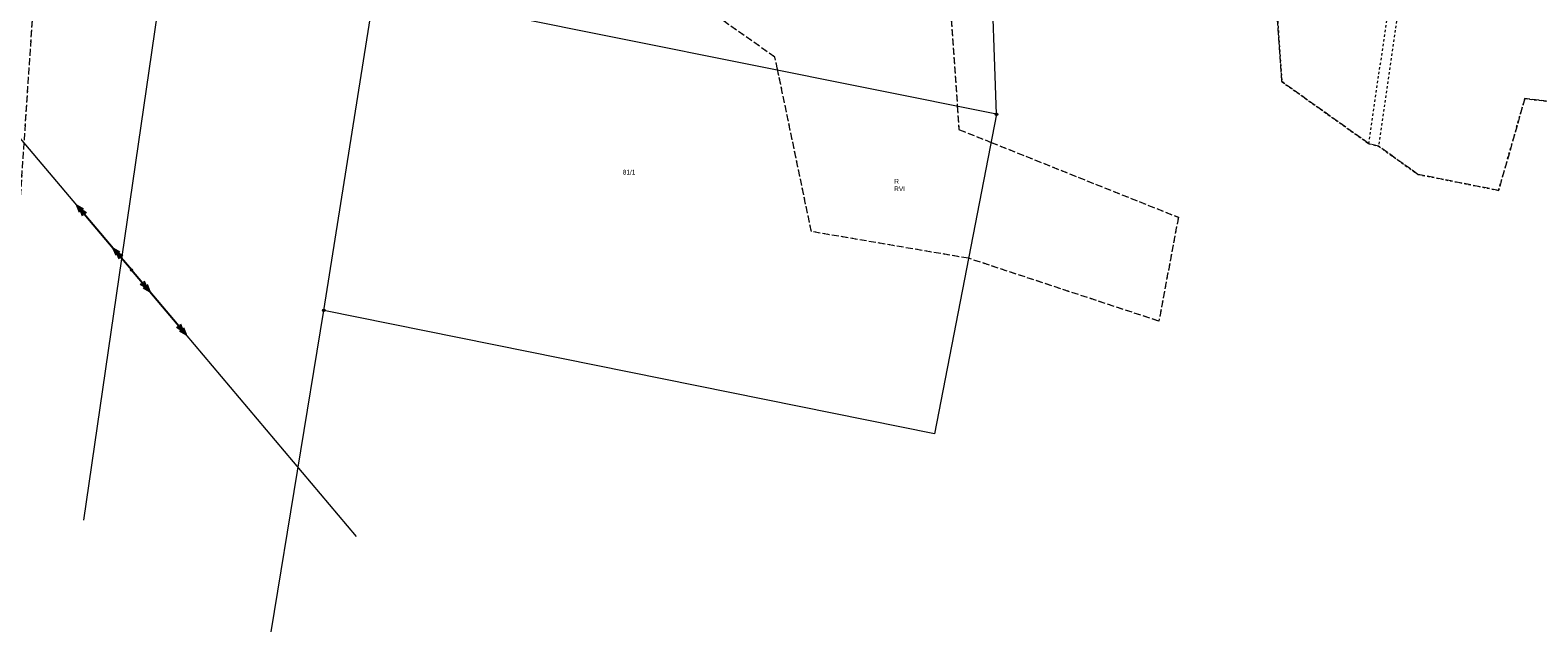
# Model space of a CAD drawing. Header units: inches. Extents: x 6497603 to 6502483, y 5925790 to 5934357.
# Tile 18 of 256: x 6499643 to 6500124, y 5925946 to 5926138. Entities that reach past the tile are written whole.
import ezdxf
from ezdxf.enums import TextEntityAlignment as Align

# ---------------------------------------------------------------- set-up
doc = ezdxf.new("R2010")
doc.units = ezdxf.units.IN
doc.header["$MEASUREMENT"] = 0
for name, pattern in [('219-1000', [0, 0]), ('egkk-1000', [3, 2.25, -0.75]), ('egug-1000', [1.5, 0.75, -0.75]), ('suep_sn_1000', [0, 0])]:
    doc.linetypes.add(name, pattern=pattern)
for name, color, linetype in [('202-punkt graniczny', 7, 'Continuous'), ('209-oznaczenie konturu klasyfikacyjnego', 7, 'Continuous'), ('210-oznaczenie konturu użytku gruntowego', 7, 'Continuous'), ('211-numer działki ewidencyjnej', 7, 'Continuous'), ('217-kontur klasyfikacyjny', 7, 'Continuous'), ('218-kontur użytku gruntowego', 7, 'Continuous'), ('219-działka ewidencyjna', 7, 'Continuous'), ('przewód elektroenergetyczny średniego napięcia', 7, 'Continuous'), ('słup przewodów napowietrznych', 7, 'Continuous')]:
    doc.layers.add(name, color=color, linetype=linetype)
doc.styles.get("Standard").update_dxf_attribs({"font": 'arial.ttf'})

# ---------------------------------------------------------------- blocks, each defined once
blk = doc.blocks.new('202')
at = {"color": 0, "linetype": 'Continuous', "lineweight": 0}
blk.add_circle((0, 0), 0.4, dxfattribs=at)
blk = doc.blocks.new('US15')
at = {"color": 0, "linetype": 'Continuous', "lineweight": 13}
blk.add_circle((0, 0), 0.35, dxfattribs=at)
blk = doc.blocks.new('SUEP2')
at = {"color": 0, "linetype": 'Continuous'}
for p, q in [((0, 0), (9.04, 0)), ((7.54, 0), (5.29, 0.75)), ((7.54, 0), (5.29, -0.75)), ((9.04, 0), (6.79, 0.75)), ((9.04, 0), (6.79, -0.75)), ((9.04, 0), (27.04, 0)), ((25.54, 0), (23.29, 0.75)), ((25.54, 0), (23.29, -0.75)), ((27.04, 0), (24.79, 0.75)), ((27.04, 0), (24.79, -0.75))]:
    blk.add_line(p, q, dxfattribs=at)

msp = doc.modelspace()

# ---------------------------------------------------------------- linework, layer by layer
at = {"layer": '217-kontur klasyfikacyjny', "color": 3, "linetype": 'egkk-1000', "lineweight": 18, "flags": 128}
for points in [[(6500042.34, 5926121.67), (6500038.16, 5926182.89)], [(6499880.45, 5926129.5), (6499831.75, 5926163.86)], [(6499935.25, 5926162.42), (6499938.69, 5926113.81)], [(6499643.35, 5926144.17), (6499633.45, 5925996.77)], [(6499881.28, 5926125.55), (6499880.45, 5926129.5)], [(6499892.08, 5926073.76), (6499881.28, 5926125.55)], [(6500070.12, 5926101.85), (6500042.34, 5926121.67)], [(6500119.95, 5926116.25), (6500111.59, 5926086.92)], [(6500154.3, 5926112.15), (6500119.95, 5926116.25)], [(6499938.69, 5926113.81), (6499939.22, 5926106.37)], [(6499939.22, 5926106.37), (6499949.45, 5926102.28)], [(6499949.45, 5926102.28), (6500009.29, 5926078.33)], [(6500073.24, 5926101.03), (6500070.12, 5926101.85)], [(6500085.83, 5926092.03), (6500073.24, 5926101.03)], [(6500111.59, 5926086.92), (6500085.83, 5926092.03)], [(6500009.29, 5926078.33), (6500003.05, 5926045.15)], [(6499942.25, 5926065.23), (6499892.08, 5926073.76)], [(6500003.05, 5926045.15), (6499942.25, 5926065.23)]]:
    msp.add_lwpolyline(points, dxfattribs=at)
at = {"layer": '218-kontur użytku gruntowego', "color": 3, "linetype": 'egug-1000', "lineweight": 18, "flags": 128}
for points in [[(6500070.12, 5926101.85), (6500088.78, 5926229.75)], [(6500091.43, 5926227.15), (6500073.24, 5926101.03)], [(6500038.16, 5926182.89), (6500042.34, 5926121.67)], [(6499880.45, 5926129.5), (6499831.75, 5926163.86)], [(6499935.25, 5926162.42), (6499938.69, 5926113.81)], [(6499643.35, 5926144.17), (6499633.45, 5925996.77)], [(6499881.28, 5926125.55), (6499880.45, 5926129.5)], [(6499892.08, 5926073.76), (6499881.28, 5926125.55)], [(6500042.34, 5926121.67), (6500070.12, 5926101.85)], [(6500111.59, 5926086.92), (6500119.95, 5926116.25)], [(6500119.95, 5926116.25), (6500154.3, 5926112.15)], [(6499938.69, 5926113.81), (6499939.22, 5926106.37)], [(6499939.22, 5926106.37), (6499949.45, 5926102.28)], [(6499949.45, 5926102.28), (6500009.29, 5926078.33)], [(6500070.12, 5926101.85), (6500073.24, 5926101.03)], [(6500073.24, 5926101.03), (6500085.83, 5926092.03)], [(6500085.83, 5926092.03), (6500111.59, 5926086.92)], [(6500009.29, 5926078.33), (6500003.05, 5926045.15)], [(6499942.25, 5926065.23), (6499892.08, 5926073.76)], [(6500003.05, 5926045.15), (6499942.25, 5926065.23)]]:
    msp.add_lwpolyline(points, dxfattribs=at)
at = {"layer": '219-działka ewidencyjna', "color": 3, "linetype": '219-1000', "lineweight": 18, "flags": 128}
for points in [[(6499659.71, 5925981.55), (6499688.41, 5926179.48)], [(6499951.19, 5926111.26), (6499949.39, 5926163.18)], [(6499736.32, 5926048.6), (6499752.67, 5926151.26)], [(6499951.19, 5926111.26), (6499752.67, 5926151.26)], [(6499951.19, 5926111.26), (6499931.36, 5926009.11)], [(6499719.57, 5925945.87), (6499736.32, 5926048.6)], [(6499931.36, 5926009.11), (6499736.32, 5926048.6)]]:
    msp.add_lwpolyline(points, dxfattribs=at)
at = {"layer": 'przewód elektroenergetyczny średniego napięcia', "color": 1, "linetype": 'suep_sn_1000', "lineweight": 18, "flags": 128}
for points in [[(6499674.92, 5926061.51), (6499613.67, 5926133.88)], [(6499746.81, 5925976.36), (6499674.92, 5926061.51)]]:
    msp.add_lwpolyline(points, dxfattribs=at)

# ---------------------------------------------------------------- block references
at = {"layer": '202-punkt graniczny', "color": 7, "linetype": 'Continuous', "lineweight": 18}
for p in [(6499951.19, 5926111.26), (6499736.32, 5926048.6)]:
    msp.add_blockref('202', p, dxfattribs=at)
at = {"layer": 'przewód elektroenergetyczny średniego napięcia', "color": 1, "linetype": 'Continuous', "lineweight": 18}
for rotation in [130.243, 310.174]:
    msp.add_blockref('SUEP2', (6499674.92, 5926061.51), dxfattribs=dict(at, rotation=rotation))
at = {"layer": 'słup przewodów napowietrznych', "color": 7, "linetype": 'Continuous', "lineweight": 18}
msp.add_blockref('US15', (6499674.92, 5926061.51), dxfattribs=at)

# ---------------------------------------------------------------- texts
at = {"layer": '209-oznaczenie konturu klasyfikacyjnego', "color": 3, "linetype": 'Continuous', "lineweight": 18, "width": 0.79}
msp.add_text('RVI', height=1.5, dxfattribs=at).set_placement((6499918.53, 5926088.18), align=Align.TOP_LEFT)
at = {"layer": '210-oznaczenie konturu użytku gruntowego', "color": 3, "linetype": 'Continuous', "lineweight": 18, "width": 0.79}
msp.add_text('R', height=1.5, dxfattribs=at).set_placement((6499918.55, 5926089.08))
at = {"layer": '211-numer działki ewidencyjnej', "color": 3, "linetype": 'Continuous', "lineweight": 18, "width": 0.79}
msp.add_text('81/1', height=1.5, dxfattribs=at).set_placement((6499831.83, 5926093.5), align=Align.TOP_LEFT)

doc.saveas('drawing.dxf')
